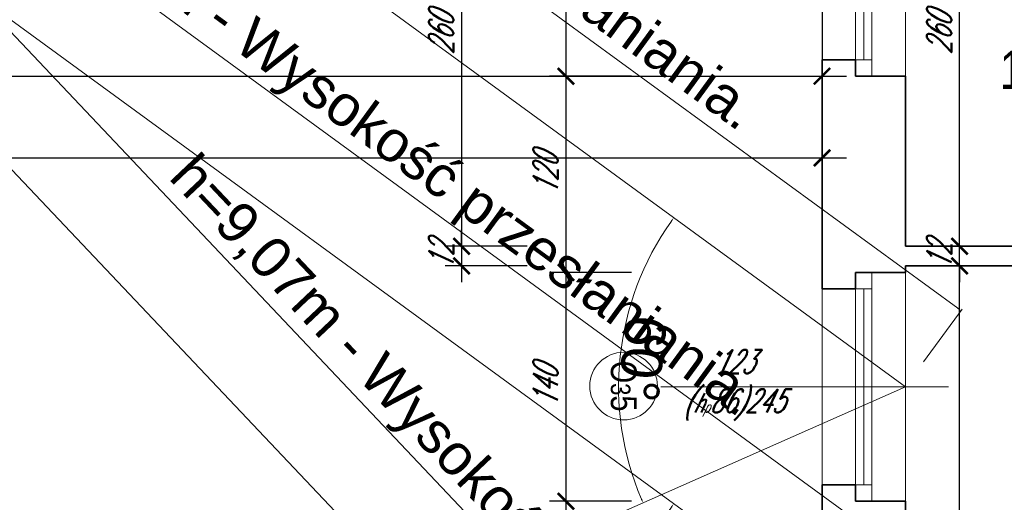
# Model space of a CAD drawing. Header units: millimetres. Extents: x 402 to 79005, y -7782 to 89952.
# Tile 130 of 256: x 26286 to 26888, y 23305 to 23600. Entities that reach past the tile are written whole.
import ezdxf

# ---------------------------------------------------------------- set-up
doc = ezdxf.new("R2010")
doc.units = ezdxf.units.MM
doc.header["$LTSCALE"] = 10
doc.layers.get('0').update_dxf_attribs({"lineweight": 0})
doc.layers.get('Defpoints').update_dxf_attribs({"color": 253})
for name, color, linetype, lineweight in [('01 parter - ściany', 253, 'Continuous', 35), ('03-01_okna', 253, 'Continuous', 15), ('04-1_widok', 253, 'Continuous', 5), ('05-01_wymiary', 253, 'Continuous', 5), ('05-03_opis', 253, 'Continuous', 5), ('0_A_WYMIAROWANIE', 1, 'Continuous', 5)]:
    doc.layers.add(name, color=color, linetype=linetype, lineweight=lineweight)
doc.styles.add('ariel', font='ARIAL.TTF', dxfattribs={"width": 0.8})
doc.styles.add('ariel_wym', font='simplex.shx', dxfattribs={"width": 0.65, "oblique": 25})
doc.styles.get("Standard").update_dxf_attribs({"font": 'arial.ttf'})
doc.dimstyles.new('ariel 50', dxfattribs={"dimtxt": 15, "dimasz": 10, "dimexe": 10, "dimexo": 0, "dimgap": 5, "dimtad": 1, "dimdec": 1, "dimrnd": 0.5, "dimtxsty": 'ariel_wym', "dimblk": 'ARCHTICK', "dimcen": 2.5, "dimdle": 15, "dimazin": 0, "dimtfac": 1, "dimtdec": 1, "dimtix": 1, "dimtmove": 0, "dimatfit": 3, "dimldrblk": 'DOT', "dimfxl": 0, "dimarcsym": 0})
doc.dimstyles.new('ariel 50 wnętrze', dxfattribs={"dimtxt": 15, "dimasz": 10, "dimexe": 10, "dimexo": 0, "dimgap": 5, "dimtad": 1, "dimdec": 1, "dimrnd": 0.5, "dimtxsty": 'ariel_wym', "dimblk": 'ARCHTICK', "dimcen": 2.5, "dimdle": 15, "dimazin": 0, "dimtfac": 1, "dimtdec": 1, "dimtix": 1, "dimtmove": 0, "dimatfit": 3, "dimldrblk": 'DOT', "dimfxl": 0, "dimarcsym": 0})
doc.dimstyles.new('ISO-25', dxfattribs={"dimtxt": 2.5, "dimasz": 2.5, "dimexe": 1.25, "dimexo": 0.625, "dimtad": 1, "dimtxsty": 'Standard', "dimcen": 2.5, "dimadec": 0, "dimazin": 0, "dimtfac": 1, "dimtmove": 0, "dimatfit": 3, "dimfxl": 0, "dimarcsym": 0})

# ---------------------------------------------------------------- blocks, each defined once
blk = doc.blocks.new('_ArchTick')
at = {"color": 0, "linetype": 'ByBlock', "const_width": 0.15}
blk.add_lwpolyline([(-0.5, -0.5), (0.5, 0.5)], dxfattribs=at)
blk = doc.blocks.new('*D2081')
at = {"layer": '05-01_wymiary', "color": 0, "lineweight": -2}
for p, q in [((26620.43, 23720.69), (26620.43, 23550.69)), ((26660.43, 23705.69), (26610.43, 23705.69)), ((26660.43, 23565.69), (26610.43, 23565.69))]:
    blk.add_line(p, q, dxfattribs=at)
at = {"layer": 'Defpoints', "color": 0}
for p in [(26828, 23705.69), (26620.43, 23565.69), (26828, 23565.69)]:
    blk.add_point(p, dxfattribs=at)
at = {"layer": '05-01_wymiary', "color": 0, "lineweight": -2, "xscale": 10, "yscale": 10, "zscale": 10}
for p, rotation in [((26620.43, 23705.69), 90), ((26620.43, 23565.69), 270)]:
    blk.add_blockref('_ArchTick', p, dxfattribs=dict(at, rotation=rotation))
at = {"layer": '05-01_wymiary', "color": 0, "insert": (26607.93, 23635.69), "char_height": 15, "attachment_point": 5, "rotation": 90, "style": 'ariel_wym'}
blk.add_mtext('140', dxfattribs=at)
blk = doc.blocks.new('_Dot')
at = {"color": 0, "linetype": 'ByBlock', "lineweight": -2}
blk.add_line((-0.5, 0), (-1, 0), dxfattribs=at)
at = {"color": 0, "linetype": 'ByBlock', "const_width": 0.5}
blk.add_lwpolyline([(-0.25, 0, 1), (0.25, 0, 1)], format="xyb", close=True, dxfattribs=at)
blk = doc.blocks.new('*D2082')
at = {"layer": '05-01_wymiary', "color": 0, "lineweight": -2}
for p, q in [((26620.43, 23580.69), (26620.43, 23430.69)), ((26660.43, 23565.69), (26610.43, 23565.69)), ((26660.43, 23445.69), (26610.43, 23445.69))]:
    blk.add_line(p, q, dxfattribs=at)
at = {"layer": 'Defpoints', "color": 0}
for p in [(26828, 23565.69), (26620.43, 23445.69), (26828, 23445.69)]:
    blk.add_point(p, dxfattribs=at)
at = {"layer": '05-01_wymiary', "color": 0, "lineweight": -2, "xscale": 10, "yscale": 10, "zscale": 10}
for p, rotation in [((26620.43, 23565.69), 90), ((26620.43, 23445.69), 270)]:
    blk.add_blockref('_ArchTick', p, dxfattribs=dict(at, rotation=rotation))
at = {"layer": '05-01_wymiary', "color": 0, "insert": (26607.93, 23505.69), "char_height": 15, "attachment_point": 5, "rotation": 90, "style": 'ariel_wym'}
blk.add_mtext('120', dxfattribs=at)
blk = doc.blocks.new('*D2083')
at = {"layer": '05-01_wymiary', "color": 0, "lineweight": -2}
for p, q in [((26620.43, 23460.69), (26620.43, 23290.69)), ((26660.43, 23445.69), (26610.43, 23445.69)), ((26660.43, 23305.69), (26610.43, 23305.69))]:
    blk.add_line(p, q, dxfattribs=at)
at = {"layer": 'Defpoints', "color": 0}
for p in [(26828, 23445.69), (26620.43, 23305.69), (26828, 23305.69)]:
    blk.add_point(p, dxfattribs=at)
at = {"layer": '05-01_wymiary', "color": 0, "lineweight": -2, "xscale": 10, "yscale": 10, "zscale": 10}
for p, rotation in [((26620.43, 23445.69), 90), ((26620.43, 23305.69), 270)]:
    blk.add_blockref('_ArchTick', p, dxfattribs=dict(at, rotation=rotation))
at = {"layer": '05-01_wymiary', "color": 0, "insert": (26607.93, 23375.69), "char_height": 15, "attachment_point": 5, "rotation": 90, "style": 'ariel_wym'}
blk.add_mtext('140', dxfattribs=at)
blk = doc.blocks.new('*D2084')
at = {"layer": '05-01_wymiary', "color": 0, "lineweight": -2}
for p, q in [((26620.43, 23320.69), (26620.43, 23255.69)), ((26660.43, 23305.69), (26610.43, 23305.69)), ((26660.43, 23270.69), (26610.43, 23270.69))]:
    blk.add_line(p, q, dxfattribs=at)
at = {"layer": 'Defpoints', "color": 0}
for p in [(26828, 23305.69), (26620.43, 23270.69), (26828, 23270.69)]:
    blk.add_point(p, dxfattribs=at)
at = {"layer": '05-01_wymiary', "color": 0, "lineweight": -2, "xscale": 10, "yscale": 10, "zscale": 10}
for p, rotation in [((26620.43, 23305.69), 90), ((26620.43, 23270.69), 270)]:
    blk.add_blockref('_ArchTick', p, dxfattribs=dict(at, rotation=rotation))
at = {"layer": '05-01_wymiary', "color": 0, "insert": (26607.93, 23288.19), "char_height": 15, "attachment_point": 5, "rotation": 90, "style": 'ariel_wym'}
blk.add_mtext('35', dxfattribs=at)
blk = doc.blocks.new('*D2088')
at = {"layer": '05-01_wymiary', "color": 0, "lineweight": -2}
for p, q in [((26556.63, 23736.69), (26556.63, 23446.69)), ((26596.63, 23721.69), (26546.63, 23721.69)), ((26596.63, 23461.69), (26546.63, 23461.69))]:
    blk.add_line(p, q, dxfattribs=at)
at = {"layer": 'Defpoints', "color": 0}
for p in [(26828, 23721.69), (26556.63, 23461.69), (26828, 23461.69)]:
    blk.add_point(p, dxfattribs=at)
at = {"layer": '05-01_wymiary', "color": 0, "lineweight": -2, "xscale": 10, "yscale": 10, "zscale": 10}
for p, rotation in [((26556.63, 23721.69), 90), ((26556.63, 23461.69), 270)]:
    blk.add_blockref('_ArchTick', p, dxfattribs=dict(at, rotation=rotation))
at = {"layer": '05-01_wymiary', "color": 0, "insert": (26544.13, 23591.69), "char_height": 15, "attachment_point": 5, "rotation": 90, "style": 'ariel_wym'}
blk.add_mtext('260', dxfattribs=at)
blk = doc.blocks.new('*D2089')
at = {"layer": '05-01_wymiary', "color": 0, "lineweight": -2}
for p, q in [((26556.63, 23461.69), (26556.63, 23471.69)), ((26596.63, 23461.69), (26546.63, 23461.69)), ((26556.63, 23461.69), (26556.63, 23449.69)), ((26596.63, 23449.69), (26546.63, 23449.69)), ((26556.63, 23449.69), (26556.63, 23439.69))]:
    blk.add_line(p, q, dxfattribs=at)
at = {"layer": 'Defpoints', "color": 0}
for p in [(26828, 23461.69), (26556.63, 23449.69), (26828, 23449.69)]:
    blk.add_point(p, dxfattribs=at)
at = {"layer": '05-01_wymiary', "color": 0, "lineweight": -2, "xscale": 10, "yscale": 10, "zscale": 10}
for p, rotation in [((26556.63, 23461.69), 270), ((26556.63, 23449.69), 90)]:
    blk.add_blockref('_ArchTick', p, dxfattribs=dict(at, rotation=rotation))
at = {"layer": '05-01_wymiary', "color": 0, "insert": (26544.13, 23455.69), "char_height": 15, "attachment_point": 5, "rotation": 90, "style": 'ariel_wym'}
blk.add_mtext('12', dxfattribs=at)
blk = doc.blocks.new('*D2197')
at = {"layer": '05-01_wymiary', "color": 0, "lineweight": -2}
for p, q in [((25732, 23605.74), (25732, 23555.74)), ((26777, 23605.74), (26777, 23555.74)), ((25717, 23565.74), (26792, 23565.74))]:
    blk.add_line(p, q, dxfattribs=at)
at = {"layer": 'Defpoints', "color": 0}
for p in [(25732, 24016.69), (26777, 23965.69), (26777, 23565.74)]:
    blk.add_point(p, dxfattribs=at)
at = {"layer": '05-01_wymiary', "color": 0, "lineweight": -2, "xscale": 10, "yscale": 10, "zscale": 10, "rotation": 180}
blk.add_blockref('_ArchTick', (25732, 23565.74), dxfattribs=at)
at = {"layer": '05-01_wymiary', "color": 0, "lineweight": -2, "xscale": 10, "yscale": 10, "zscale": 10}
blk.add_blockref('_ArchTick', (26777, 23565.74), dxfattribs=at)
at = {"layer": '05-01_wymiary', "color": 0, "insert": (26254.5, 23578.24), "char_height": 15, "attachment_point": 5, "style": 'ariel_wym'}
blk.add_mtext('1045', dxfattribs=at)
blk = doc.blocks.new('*D2198')
at = {"layer": '05-01_wymiary', "color": 0, "lineweight": -2}
for p, q in [((22962.45, 23555.74), (22962.45, 23505.74)), ((26777, 23555.74), (26777, 23505.74)), ((22947.45, 23515.74), (26792, 23515.74))]:
    blk.add_line(p, q, dxfattribs=at)
at = {"layer": 'Defpoints', "color": 0}
for p in [(22962.45, 23965.69), (26777, 23965.69), (26777, 23515.74)]:
    blk.add_point(p, dxfattribs=at)
at = {"layer": '05-01_wymiary', "color": 0, "lineweight": -2, "xscale": 10, "yscale": 10, "zscale": 10, "rotation": 180}
blk.add_blockref('_ArchTick', (22962.45, 23515.74), dxfattribs=at)
at = {"layer": '05-01_wymiary', "color": 0, "lineweight": -2, "xscale": 10, "yscale": 10, "zscale": 10}
blk.add_blockref('_ArchTick', (26777, 23515.74), dxfattribs=at)
at = {"layer": '05-01_wymiary', "color": 0, "insert": (24869.72, 23529.67), "char_height": 15, "attachment_point": 5, "style": 'ariel_wym'}
blk.add_mtext('3814,5', dxfattribs=at)
blk = doc.blocks.new('*D2049')
at = {"layer": '05-01_wymiary', "color": 0, "lineweight": -2}
for p, q in [((26861.15, 22510.69), (26861.15, 23464.69)), ((26861.15, 23449.69), (26851.15, 23449.69)), ((26861.15, 22525.69), (26851.15, 22525.69))]:
    blk.add_line(p, q, dxfattribs=at)
at = {"layer": 'Defpoints', "color": 0}
for p in [(26861.15, 23449.69), (26861.15, 23449.69), (26861.15, 22525.69)]:
    blk.add_point(p, dxfattribs=at)
at = {"layer": '05-01_wymiary', "color": 0, "lineweight": -2, "xscale": 10, "yscale": 10, "zscale": 10}
for p, rotation in [((26861.15, 23449.69), 90), ((26861.15, 22525.69), 270)]:
    blk.add_blockref('_ArchTick', p, dxfattribs=dict(at, rotation=rotation))
at = {"layer": '05-01_wymiary', "color": 0, "insert": (26848.65, 22987.69), "char_height": 15, "attachment_point": 5, "rotation": 90, "style": 'ariel_wym'}
blk.add_mtext('924', dxfattribs=at)
blk = doc.blocks.new('*D2050')
at = {"layer": '05-01_wymiary', "color": 0, "lineweight": -2}
for p, q in [((26861.15, 23461.69), (26861.15, 23471.69)), ((26861.15, 23461.69), (26851.15, 23461.69)), ((26861.15, 23449.69), (26861.15, 23461.69)), ((26861.15, 23449.69), (26851.15, 23449.69)), ((26861.15, 23449.69), (26861.15, 23439.69))]:
    blk.add_line(p, q, dxfattribs=at)
at = {"layer": 'Defpoints', "color": 0}
for p in [(26861.15, 23461.69), (26861.15, 23461.69), (26861.15, 23449.69)]:
    blk.add_point(p, dxfattribs=at)
at = {"layer": '05-01_wymiary', "color": 0, "lineweight": -2, "xscale": 10, "yscale": 10, "zscale": 10}
for p, rotation in [((26861.15, 23461.69), 270), ((26861.15, 23449.69), 90)]:
    blk.add_blockref('_ArchTick', p, dxfattribs=dict(at, rotation=rotation))
at = {"layer": '05-01_wymiary', "color": 0, "insert": (26848.65, 23455.69), "char_height": 15, "attachment_point": 5, "rotation": 90, "style": 'ariel_wym'}
blk.add_mtext('12', dxfattribs=at)
blk = doc.blocks.new('*D2051')
at = {"layer": '05-01_wymiary', "color": 0, "lineweight": -2}
for p, q in [((26861.15, 23446.69), (26861.15, 23736.69)), ((26861.15, 23721.69), (26851.15, 23721.69)), ((26861.15, 23461.69), (26851.15, 23461.69))]:
    blk.add_line(p, q, dxfattribs=at)
at = {"layer": 'Defpoints', "color": 0}
for p in [(26861.15, 23721.69), (26861.15, 23721.69), (26861.15, 23461.69)]:
    blk.add_point(p, dxfattribs=at)
at = {"layer": '05-01_wymiary', "color": 0, "lineweight": -2, "xscale": 10, "yscale": 10, "zscale": 10}
for p, rotation in [((26861.15, 23721.69), 90), ((26861.15, 23461.69), 270)]:
    blk.add_blockref('_ArchTick', p, dxfattribs=dict(at, rotation=rotation))
at = {"layer": '05-01_wymiary', "color": 0, "insert": (26848.65, 23591.69), "char_height": 15, "attachment_point": 5, "rotation": 90, "style": 'ariel_wym'}
blk.add_mtext('260', dxfattribs=at)
blk = doc.blocks.new('*D4583')
at = {"layer": '0_A_WYMIAROWANIE', "color": 0, "lineweight": -2}
blk.add_arc((29695.64, 22744.72), 175.39, 180.8167, 239.1833, dxfattribs=at)
at = {"layer": '0_A_WYMIAROWANIE', "color": 0}
for points in [[(29520.69, 22742.22), (29519.85, 22742.22), (29520.25, 22744.72)], [(29605.58, 22593.73), (29606, 22594.45), (29607.95, 22592.83)]]:
    blk.add_solid(points, dxfattribs=at)
at = {"layer": 'Defpoints', "color": 0}
for p in [(28795.64, 22744.72), (29695.64, 22744.72), (29695.64, 22744.72), (29555.22, 22639.63), (29245.14, 21964.42)]:
    blk.add_point(p, dxfattribs=at)
at = {"layer": '0_A_WYMIAROWANIE', "color": 0, "lineweight": 9, "insert": (29555.35, 22663.72), "char_height": 25, "attachment_point": 5, "rotation": 300}
blk.add_mtext('60%%d', dxfattribs=at)
blk = doc.blocks.new('*D4584')
at = {"layer": '0_A_WYMIAROWANIE', "color": 0, "lineweight": -2}
for p, q in [((28795.64, 22763.63), (28795.64, 22803.69)), ((28798.14, 22802.44), (29693.14, 22802.44)), ((29695.64, 22763.63), (29695.64, 22803.69))]:
    blk.add_line(p, q, dxfattribs=at)
at = {"layer": '0_A_WYMIAROWANIE', "color": 0}
for points in [[(28798.14, 22802.85), (28798.14, 22802.02), (28795.64, 22802.44)], [(29693.14, 22802.02), (29693.14, 22802.85), (29695.64, 22802.44)]]:
    blk.add_solid(points, dxfattribs=at)
at = {"layer": 'Defpoints', "color": 0}
for p in [(29695.64, 22802.44), (28795.64, 22763.01), (29695.64, 22763.01)]:
    blk.add_point(p, dxfattribs=at)
at = {"layer": '0_A_WYMIAROWANIE', "color": 0, "lineweight": 9, "insert": (29245.64, 22819.31), "char_height": 25, "attachment_point": 5}
blk.add_mtext('h=9,07m - Wysokość przesłaniania.', dxfattribs=at)
blk = doc.blocks.new('zw$6F80')
at = {"layer": '0_A_WYMIAROWANIE', "lineweight": 9}
for points in [[(-900, 0), (0, 0)], [(-450.505, -780.298), (0, 0)]]:
    blk.add_lwpolyline(points, dxfattribs=at)
dim = blk.add_linear_dim(base=(0, 57.719), p1=(-900, 18.289), p2=(0, 18.289), text='h=9,07m - Wysokość przesłaniania.', dimstyle='ISO-25', override={"dimtxt": 25, "dimtxsty": 'Standard'}, dxfattribs=at)
dim.commit()
dim.dimension.update_dxf_attribs({"geometry": '*D4584', "text_midpoint": (-450, 74.587), "insert": (-29695.641, -22744.718)})
dim = blk.add_angular_dim_2l(base=(-140.424, -105.083), line1=((-900, 0), (0, 0)), line2=((-450.505, -780.298), (0, 0)), dimstyle='ISO-25', override={"dimtxt": 25}, dxfattribs=at)
dim.commit()
dim.dimension.update_dxf_attribs({"geometry": '*D4583', "text_midpoint": (-140.296, -81), "insert": (-29695.641, -22744.718)})

msp = doc.modelspace()

# ---------------------------------------------------------------- linework, layer by layer
at = {"layer": '01 parter - ściany'}
for p, q in [((26776.997, 23565.689), (26776.997, 23445.689)), ((26797.497, 23565.689), (26827.997, 23565.689)), ((26827.997, 23565.689), (26827.997, 23461.689)), ((26827.997, 23565.689), (26827.997, 23461.689)), ((27427.997, 23461.689), (26827.997, 23461.689)), ((26797.497, 23445.689), (26827.997, 23445.689)), ((27427.997, 23449.689), (26827.997, 23449.689)), ((26827.997, 23449.689), (26827.997, 23445.689)), ((26776.997, 23305.689), (26776.997, 23270.689)), ((26827.997, 23305.689), (26797.497, 23305.689)), ((26827.997, 23305.689), (26827.997, 23270.689))]:
    msp.add_line(p, q, dxfattribs=at)
for points in [[(26797.497, 23565.689), (26797.497, 23575.689), (26776.997, 23575.689), (26776.997, 23565.689)], [(26797.497, 23445.689), (26797.497, 23435.689), (26776.997, 23435.689), (26776.997, 23445.689)], [(26797.497, 23305.689), (26797.497, 23315.689), (26776.997, 23315.689), (26776.997, 23305.689)]]:
    msp.add_lwpolyline(points, dxfattribs=at)
at = {"layer": '03-01_okna', "linetype": 'Continuous', "lineweight": 0}
for p, q in [((26776.997, 23565.689), (26776.997, 23705.689)), ((26797.497, 23565.689), (26797.497, 23705.689)), ((26807.497, 23565.689), (26807.497, 23705.689)), ((26802.497, 23575.689), (26802.497, 23695.689)), ((26807.497, 23575.689), (26797.497, 23575.689)), ((26807.497, 23565.689), (26807.497, 23575.689)), ((26776.997, 23305.689), (26776.997, 23445.689)), ((26797.497, 23305.689), (26797.497, 23445.689)), ((26807.497, 23305.689), (26807.497, 23445.689)), ((26807.497, 23445.689), (26807.497, 23435.689)), ((26807.497, 23435.689), (26797.497, 23435.689)), ((26802.497, 23315.689), (26802.497, 23435.689)), ((26807.497, 23315.689), (26797.497, 23315.689)), ((26807.497, 23305.689), (26807.497, 23315.689))]:
    msp.add_line(p, q, dxfattribs=at)
at = {"layer": '04-1_widok'}
for p, q in [((26827.997, 23565.689), (26827.997, 23705.689)), ((26827.997, 23305.689), (26827.997, 23445.689))]:
    msp.add_line(p, q, dxfattribs=at)
at = {"layer": '05-03_opis', "lineweight": 0}
msp.add_line((26854.382, 23375.689), (26678.365, 23375.689), dxfattribs=at)
msp.add_circle((26655.675, 23376.189), 20.689, dxfattribs=at)

# ---------------------------------------------------------------- block references
at = {"layer": '0_A_WYMIAROWANIE', "lineweight": 9}
for p, rotation in [((26827.997, 23375.689), 323.8588009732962), ((26827.997, 23200.689), 323.8588009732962), ((26827.997, 22930.689), 313.4153870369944)]:
    msp.add_blockref('zw$6F80', p, dxfattribs=dict(at, rotation=rotation))

# ---------------------------------------------------------------- texts
at = {"layer": '05-03_opis', "insert": (26933.745, 23567.525), "char_height": 23.4234, "width": 108.9126, "attachment_point": 5, "style": 'ariel'}
msp.add_mtext('{\\fArial|b0|i0|c238|p34;15,60m²}', dxfattribs=at)
at = {"layer": '05-03_opis', "lineweight": 0, "insert": (26655.675, 23376.189), "char_height": 15.84, "width": 75.19353, "attachment_point": 5, "rotation": 270, "style": 'ariel'}
msp.add_mtext('O{\\H0.7576x;3}5', dxfattribs=at)
at = {"layer": '05-03_opis', "lineweight": 0, "insert": (26723.247, 23376.759), "char_height": 14.4, "width": 62.66128, "attachment_point": 5, "style": 'ariel_wym'}
msp.add_mtext('123\\P({\\H0.8333x;h\\H0.6x;p}86)245', dxfattribs=at)

# ---------------------------------------------------------------- dimensions: what is measured, and where the dimension line sits
at = {"layer": '05-01_wymiary'}
dim = msp.add_linear_dim(base=(26776.997, 23565.741), p1=(25731.997, 24016.689), p2=(26776.997, 23965.689), dimstyle='ariel 50', override={"dimtmove": 1}, dxfattribs=at)
dim.commit()
dim.dimension.update_dxf_attribs({"geometry": '*D2197', "text_midpoint": (26254.497, 23578.241)})
dim = msp.add_linear_dim(base=(26776.997, 23515.741), p1=(22962.446, 23965.689), p2=(26776.997, 23965.689), dimstyle='ariel 50', dxfattribs=at)
dim.commit()
dim.dimension.update_dxf_attribs({"geometry": '*D2198', "text_midpoint": (24869.722, 23529.67)})
for base, p1, p2, picture, middle in [((26556.627, 23461.689), (26827.997, 23721.689), (26827.997, 23461.689), '*D2088', (26544.127, 23591.689)), ((26620.433, 23565.689), (26827.997, 23705.689), (26827.997, 23565.689), '*D2081', (26607.933, 23635.689)), ((26620.433, 23445.689), (26827.997, 23565.689), (26827.997, 23445.689), '*D2082', (26607.933, 23505.689)), ((26556.627, 23449.689), (26827.997, 23461.689), (26827.997, 23449.689), '*D2089', (26544.127, 23455.689)), ((26620.433, 23305.689), (26827.997, 23445.689), (26827.997, 23305.689), '*D2083', (26607.933, 23375.689)), ((26620.433, 23270.689), (26827.997, 23305.689), (26827.997, 23270.689), '*D2084', (26607.933, 23288.189))]:
    dim = msp.add_linear_dim(base=base, p1=p1, p2=p2, angle=90, dimstyle='ariel 50', override={"dimtmove": 1}, dxfattribs=at)
    dim.commit()
    dim.dimension.update_dxf_attribs({"geometry": picture, "text_midpoint": middle})
for base, p1, p2, picture, middle in [((26861.153, 23721.689), (26861.153, 23461.689), (26861.153, 23721.689), '*D2051', (26848.653, 23591.689)), ((26861.153, 23461.689), (26861.153, 23449.689), (26861.153, 23461.689), '*D2050', (26848.653, 23455.689)), ((26861.153, 23449.689), (26861.153, 22525.689), (26861.153, 23449.689), '*D2049', (26848.653, 22987.689))]:
    dim = msp.add_linear_dim(base=base, p1=p1, p2=p2, angle=90, dimstyle='ariel 50 wnętrze', dxfattribs=at)
    dim.commit()
    dim.dimension.update_dxf_attribs({"geometry": picture, "text_midpoint": middle})

doc.saveas('drawing.dxf')
